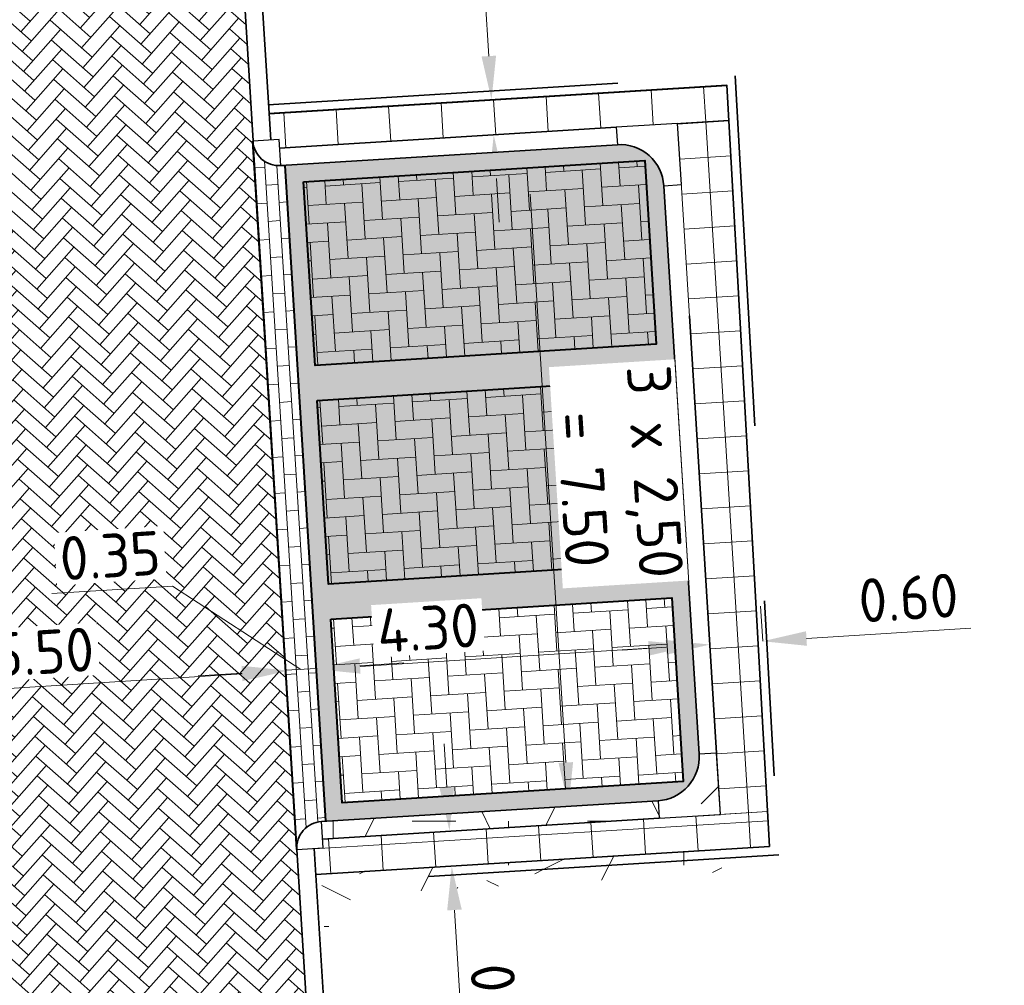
# Model space of a CAD drawing. Header units: metres. Extents: x 162305 to 163132, y 502542 to 502928.
# Tile 91 of 222: x 162467 to 162478, y 502721 to 502732. Entities that reach past the tile are written whole.
import ezdxf

# ---------------------------------------------------------------- set-up
doc = ezdxf.new("R2010")
doc.units = ezdxf.units.M
doc.linetypes.add('VH-OPSLUITBAND-SO', pattern=[10, 4, -2, 2, -2])
doc.linetypes.add('VH-TROTTOIRBAND-SO', pattern=[15, 5, -2, 2, -2, 2, -2])
for name, color, linetype, lineweight in [('N-BH-VH-MATERIAALGRENS-G', 7, 'Continuous', 40), ('N-WE-GR-GRAS-A-200', 62, 'Continuous', 18), ('N-WE-VH-KANTOPSLUITING_VOORKANTBAND-G', 50, 'Continuous', 35), ('N-WE-VH-OPENVERHARDING_BETONSTRAATSTEEN-A', 92, 'Continuous', 18), ('N-WE-VH-OPENVERHARDING_TEGEL-A', 92, 'Continuous', 18), ('NW-HOEKELEMENT PARKEERPLAATS', 2, 'Continuous', 30), ('X-XX-AL-M', 7, 'Continuous', 18)]:
    doc.layers.add(name, color=color, linetype=linetype, lineweight=lineweight)
for name, color, linetype, lineweight, true_color in [('N-BH-VH-VERHARDING_BETONSTRAATSTEEN-Matje', 253, 'Continuous', 13, 0x828282), ('N-BH-VH-VERHARDING_TEGEL-A', 253, 'Continuous', 13, 0x828282), ('N-WE-VH-GOOT_BSS-G', 5, 'Continuous', 35, 0x0000ff), ('N-WE-VH-KANTOPSLUITING_OPSLUITBAND_100X200-G', 150, 'VH-OPSLUITBAND-SO', 35, 0x007fff), ('N-WE-VH-KANTOPSLUITING_TROTTOIRBAND_180X200-G', 6, 'VH-TROTTOIRBAND-SO', 35, 0xff00ff), ('N01-WE-VH-OPENVERHARDING_BETONSTRAATSTEEN-A', 32, 'Continuous', 18, 0xbd5e00)]:
    doc.layers.add(name, color=color, linetype=linetype, lineweight=lineweight, true_color=true_color)
doc.layers.add('X-XX-AL-HULPLIJN 01-G', color=1, linetype='Continuous', lineweight=18, true_color=0xff0000, plot=False)
doc.styles.add('NLCS-ISO-M200-T25', font='NLCS-ISO.ttf', dxfattribs={"height": 0.5})
doc.dimstyles.new('NLCS-M200-T25-PIJL_L2_H2', dxfattribs={"dimscale": 0.2, "dimtxt": 2.5, "dimasz": 2.5, "dimexe": 2, "dimexo": 2, "dimgap": 0.7, "dimtad": 1, "dimzin": 0, "dimdsep": 46, "dimtxsty": 'NLCS-ISO-M200-T25', "dimcen": 0, "dimdle": 2, "dimclrd": 256, "dimclre": 256, "dimclrt": 256, "dimazin": 0, "dimtfac": 1, "dimtdec": 3, "dimtofl": 0, "dimtmove": 0, "dimatfit": 3, "dimfxl": 2, "dimfxlon": 1, "dimtfillclr": 256, "dimtolj": 1, "dimtzin": 0, "dimlwd": -1, "dimlwe": -1, "dimarcsym": 0})
pattern_1 = [(93.54079761, (0, 0), (-0.5988546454, -0.03705554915), []), (183.540797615, (0, 0), (0.02470369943, -0.39923643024), [])]
pattern_2 = [(0, (0, 0), (2, 2), [0.5, -1.5]), (0, (1.1, 1.2), (2, 2), [0.5, -1.5]), (90, (0.2, 0.7), (-2, 2), [0.5, -1.5]), (90, (1, 1.4), (-2, 2), [0.5, -1.5]), (45, (0.4, 1.4), (0, 2), [0.5, -2.328427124]), (135, (1.1, 0), (-2, 0), [0.5, -2.328427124]), (26.5650512, (0.5, 0.6), (2, 8e-10), [0.5, -3.972135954]), (26.5650512, (1.4, 1.6), (2, 8e-10), [0.5, -3.972135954]), (63.43494882, (1.4, 0), (1e-10, 2), [0.5, -3.972135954]), (63.43494882, (0.5, 0.9), (1e-10, 2), [0.5, -3.972135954]), (63.43494882, (1.2, 0.4), (1e-10, 2), [0.5, -3.972135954]), (116.5650512, (0, 1.1), (-8e-10, 2), [0.5, -3.972135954]), (153.43494882, (0.4, 0.3), (-2, 1e-10), [0.5, -3.972135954])]

# ---------------------------------------------------------------- blocks, each defined once
blk = doc.blocks.new('*D261')
at = {"layer": 'Defpoints', "color": 0, "transparency": 16777216}
for p in [(162472.211, 502730.844), (162472.531, 502723.35), (162472.887, 502723.372)]:
    blk.add_point(p, dxfattribs=at)
at = {"layer": 'X-XX-AL-M', "transparency": 16777216}
for p, q in [((162472.419, 502730.857), (162472.818, 502730.882)), ((162472.45, 502730.358), (162472.856, 502723.871)), ((162472.887, 502723.372), (162473.287, 502723.397))]:
    blk.add_line(p, q, dxfattribs=at)
for points in [[(162472.533, 502730.364), (162472.367, 502730.353), (162472.419, 502730.857)], [(162472.939, 502723.876), (162472.773, 502723.866), (162472.887, 502723.372)]]:
    blk.add_solid(points, dxfattribs=at)
at = {"layer": 'X-XX-AL-M', "transparency": 16777216, "insert": (162473.458, 502727.165), "char_height": 0.5, "attachment_point": 5, "rotation": 273.5814, "style": 'NLCS-ISO-M200-T25', "bg_fill": 3, "box_fill_scale": 1.1, "bg_fill_color": 256, "bg_fill_true_color": 13158600, "bg_fill_transparency": 0}
blk.add_mtext('\\A1;3 x 2,50\\P = 7.50', dxfattribs=at)
blk = doc.blocks.new('*D262')
at = {"layer": 'Defpoints', "color": 0, "transparency": 16777216}
for p in [(162472.008, 502731.433), (162472.009, 502731.433), (162472.135, 502731.04)]:
    blk.add_point(p, dxfattribs=at)
at = {"layer": 'X-XX-AL-M', "transparency": 16777216}
for p, q in [((162471.977, 502731.932), (162471.856, 502733.858)), ((162472.008, 502731.433), (162471.609, 502731.408)), ((162472.033, 502731.034), (162471.634, 502731.009)), ((162472.064, 502730.535), (162472.095, 502730.036))]:
    blk.add_line(p, q, dxfattribs=at)
for points in [[(162472.06, 502731.937), (162471.894, 502731.927), (162472.008, 502731.433)], [(162472.147, 502730.54), (162471.981, 502730.529), (162472.033, 502731.034)]]:
    blk.add_solid(points, dxfattribs=at)
at = {"layer": 'X-XX-AL-M', "transparency": 16777216, "insert": (162472.29, 502733.169), "char_height": 0.5, "attachment_point": 5, "rotation": 273.5814, "style": 'NLCS-ISO-M200-T25', "bg_fill": 3, "box_fill_scale": 1.1, "bg_fill_color": 256, "bg_fill_true_color": 13158600, "bg_fill_transparency": 0}
blk.add_mtext('\\A1;0.40', dxfattribs=at)
blk = doc.blocks.new('*D263')
at = {"layer": 'Defpoints', "color": 0, "transparency": 16777216}
for p in [(162472.591, 502723.153), (162472.63, 502722.755), (162471.554, 502722.687)]:
    blk.add_point(p, dxfattribs=at)
at = {"layer": 'X-XX-AL-M', "transparency": 16777216}
for p, q in [((162471.498, 502723.586), (162471.466, 502724.085)), ((162471.928, 502723.112), (162471.13, 502723.062)), ((162471.953, 502722.712), (162471.155, 502722.662)), ((162471.585, 502722.188), (162471.706, 502720.262))]:
    blk.add_line(p, q, dxfattribs=at)
for points in [[(162471.581, 502723.591), (162471.415, 502723.58), (162471.529, 502723.087)], [(162471.668, 502722.194), (162471.502, 502722.183), (162471.554, 502722.687)]]:
    blk.add_solid(points, dxfattribs=at)
at = {"layer": 'X-XX-AL-M', "transparency": 16777216, "insert": (162472.05, 502721), "char_height": 0.5, "attachment_point": 5, "rotation": 273.5814, "style": 'NLCS-ISO-M200-T25', "bg_fill": 3, "box_fill_scale": 1.1, "bg_fill_color": 256, "bg_fill_true_color": 13158600, "bg_fill_transparency": 0}
blk.add_mtext('\\A1;0.40', dxfattribs=at)
blk = doc.blocks.new('*D284')
at = {"layer": 'Defpoints', "color": 0, "transparency": 16777216}
for p in [(162464.111, 502725.528), (162469.633, 502725.336), (162464.171, 502724.57)]:
    blk.add_point(p, dxfattribs=at)
at = {"layer": 'X-XX-AL-M', "transparency": 16777216}
for p, q in [((162464.146, 502724.969), (162464.196, 502724.17)), ((162469.658, 502724.937), (162469.685, 502724.514)), ((162469.161, 502724.882), (162464.67, 502724.601))]:
    blk.add_line(p, q, dxfattribs=at)
for points in [[(162469.155, 502724.965), (162469.166, 502724.799), (162469.66, 502724.913)], [(162464.664, 502724.684), (162464.675, 502724.518), (162464.171, 502724.57)]]:
    blk.add_solid(points, dxfattribs=at)
at = {"layer": 'X-XX-AL-M', "transparency": 16777216, "insert": (162466.891, 502725.131), "char_height": 0.5, "attachment_point": 5, "rotation": 3.5814, "style": 'NLCS-ISO-M200-T25', "bg_fill": 3, "box_fill_scale": 1.1, "bg_fill_color": 256, "bg_fill_true_color": 13158600, "bg_fill_transparency": 0}
blk.add_mtext('\\A1;5.50', dxfattribs=at)
blk = doc.blocks.new('*D285')
at = {"layer": 'Defpoints', "color": 0, "transparency": 16777216}
for p in [(162470.008, 502724.945), (162469.665, 502724.817), (162470.014, 502724.848)]:
    blk.add_point(p, dxfattribs=at)
at = {"layer": 'X-XX-AL-M', "transparency": 16777216}
for p, q in [((162468.369, 502725.885), (162466.991, 502725.799)), ((162469.833, 502724.934), (162468.369, 502725.885)), ((162470.008, 502724.945), (162469.983, 502725.344)), ((162469.659, 502724.923), (162469.634, 502725.322)), ((162470.507, 502724.976), (162471.006, 502725.007)), ((162469.16, 502724.892), (162468.661, 502724.86)), ((162469.659, 502724.923), (162470.008, 502724.945))]:
    blk.add_line(p, q, dxfattribs=at)
for points in [[(162470.502, 502725.059), (162470.512, 502724.893), (162470.008, 502724.945)], [(162469.155, 502724.975), (162469.165, 502724.808), (162469.659, 502724.923)]]:
    blk.add_solid(points, dxfattribs=at)
at = {"layer": 'X-XX-AL-M', "transparency": 16777216, "insert": (162467.656, 502726.231), "char_height": 0.5, "attachment_point": 5, "rotation": 3.5814, "style": 'NLCS-ISO-M200-T25', "bg_fill": 3, "box_fill_scale": 1.1, "bg_fill_color": 256, "bg_fill_true_color": 13158600, "bg_fill_transparency": 0}
blk.add_mtext('\\A1;0.35', dxfattribs=at)
blk = doc.blocks.new('*D286')
at = {"layer": 'Defpoints', "color": 0, "transparency": 16777216}
for p in [(162474.3, 502725.205), (162474.314, 502724.99), (162470.013, 502724.875)]:
    blk.add_point(p, dxfattribs=at)
at = {"layer": 'X-XX-AL-M', "transparency": 16777216}
for p, q in [((162474.3, 502725.205), (162474.275, 502725.604)), ((162470.009, 502724.937), (162469.984, 502725.336)), ((162470.508, 502724.968), (162473.801, 502725.174))]:
    blk.add_line(p, q, dxfattribs=at)
for points in [[(162473.796, 502725.257), (162473.806, 502725.091), (162474.3, 502725.205)], [(162470.502, 502725.051), (162470.513, 502724.885), (162470.009, 502724.937)]]:
    blk.add_solid(points, dxfattribs=at)
at = {"layer": 'X-XX-AL-M', "transparency": 16777216, "insert": (162471.282, 502725.407), "char_height": 0.5, "attachment_point": 5, "rotation": 3.5814, "style": 'NLCS-ISO-M200-T25', "bg_fill": 3, "box_fill_scale": 1.1, "bg_fill_color": 256, "bg_fill_true_color": 13158600, "bg_fill_transparency": 0}
blk.add_mtext('\\A1;4.30', dxfattribs=at)
blk = doc.blocks.new('*D183')
at = {"layer": 'Defpoints', "color": 0, "transparency": 16777216}
for p in [(162475.103, 502725.255), (162475.108, 502725.177), (162474.509, 502725.071)]:
    blk.add_point(p, dxfattribs=at)
at = {"layer": 'X-XX-AL-M', "transparency": 16777216}
for p, q in [((162474.5, 502725.217), (162474.475, 502725.616)), ((162475.103, 502725.255), (162475.078, 502725.654)), ((162475.602, 502725.286), (162477.478, 502725.403)), ((162474.001, 502725.186), (162473.502, 502725.154))]:
    blk.add_line(p, q, dxfattribs=at)
for points in [[(162475.597, 502725.369), (162475.607, 502725.203), (162475.103, 502725.255)], [(162473.996, 502725.269), (162474.006, 502725.102), (162474.5, 502725.217)]]:
    blk.add_solid(points, dxfattribs=at)
at = {"layer": 'X-XX-AL-M', "transparency": 16777216, "insert": (162476.765, 502725.749), "char_height": 0.5, "attachment_point": 5, "rotation": 3.5814, "style": 'NLCS-ISO-M200-T25', "bg_fill": 3, "box_fill_scale": 1.1, "bg_fill_color": 256, "bg_fill_true_color": 13158600, "bg_fill_transparency": 0}
blk.add_mtext('\\A1;0.60', dxfattribs=at)

msp = doc.modelspace()

# ---------------------------------------------------------------- hatches: boundary and pattern name
at = {"layer": 'N-WE-GR-GRAS-A-200'}
h = msp.add_hatch(dxfattribs=at)
h.set_pattern_fill('AGR-GRAS_02-SO', color=256, scale=0.2, style=0, pattern_type=2)
h.set_pattern_definition(pattern_2)
h.paths.add_polyline_path([(162421.517, 502819.726), (162435.034, 502820.576), (162435.169, 502820.432), (162435.343, 502820.275), (162435.553, 502820.121), (162435.897, 502819.944), (162436.228, 502819.841), (162436.649, 502819.789), (162442.014, 502820.095), (162442.181, 502820.21), (162442.325, 502817.953), (162445.008, 502818.123), (162446.244, 502817.251), (162443.192, 502817.061), (162443.511, 502811.925), (162442.505, 502811.858), (162442.17, 502817.226), (162424.634, 502816.13), (162424.643, 502815.982), (162424.967, 502810.771), (162422.081, 502810.59)])
edge = h.paths.add_edge_path(flags=16)
edge.add_ellipse((162362.043, 502852.57), major_axis=(-0.0024, 0.0374), ratio=0.999228, start_angle=0, end_angle=360, ccw=False)
edge = h.paths.add_edge_path(flags=16)
edge.add_ellipse((162362.585, 502843.074), major_axis=(-0.0024, 0.0374), ratio=0.999228, start_angle=0, end_angle=360, ccw=False)
edge = h.paths.add_edge_path(flags=16)
edge.add_ellipse((162361.375, 502862.47), major_axis=(-0.0024, 0.0374), ratio=0.999228, start_angle=0, end_angle=360, ccw=False)
h.paths.add_polyline_path([(162362.219, 502859.55), (162362.319, 502859.557), (162363.515, 502840.078), (162363.415, 502840.072), (162363.443, 502839.623), (162363.543, 502839.629), (162363.629, 502838.217), (162362.822, 502838.159), (162362.786, 502838.484), (162362.788, 502838.484), (162362.758, 502838.774), (162362.163, 502845.491), (162360.898, 502866.676), (162361.878, 502866.739), (162362.291, 502860.006), (162362.191, 502860)])
h.paths.add_polyline_path([(162370.36, 502859.13), (162370.182, 502861.923), (162370.463, 502861.92), (162370.486, 502861.402), (162370.779, 502861.415), (162370.814, 502860.896), (162371.337, 502860.935), (162371.387, 502859.961), (162371.777, 502859.979), (162371.78, 502859.223)])
edge = h.paths.add_edge_path(flags=16)
edge.add_ellipse((162389.544, 502924.307), major_axis=(-0.0024, 0.0375), ratio=0.999228, start_angle=0, end_angle=360, ccw=False)
edge = h.paths.add_edge_path(flags=16)
edge.add_ellipse((162379.964, 502923.711), major_axis=(-0.0024, 0.0375), ratio=0.999228, start_angle=0, end_angle=360, ccw=False)
h.paths.add_polyline_path([(162371.042, 502923.041), (162371.029, 502923.547), (162371.022, 502923.655), (162398.112, 502925.305), (162398.145, 502924.764)])
edge = h.paths.add_edge_path(flags=16)
edge.add_ellipse((162472.361, 502871.473), major_axis=(-0.0024, 0.0375), ratio=0.999228, start_angle=0, end_angle=360, ccw=False)
edge = h.paths.add_edge_path(flags=16)
edge.add_ellipse((162472.286, 502872.403), major_axis=(-0.0024, 0.0375), ratio=0.999228, start_angle=0, end_angle=360, ccw=False)
edge = h.paths.add_edge_path(flags=16)
edge.add_ellipse((162481.311, 502872.974), major_axis=(-0.0024, 0.0375), ratio=0.999228, start_angle=0, end_angle=360, ccw=False)
edge = h.paths.add_edge_path(flags=16)
edge.add_ellipse((162481.4, 502872.078), major_axis=(-0.0024, 0.0375), ratio=0.999228, start_angle=0, end_angle=360, ccw=False)
edge = h.paths.add_edge_path(flags=16)
edge.add_ellipse((162491.481, 502873.637), major_axis=(-0.0024, 0.0375), ratio=0.999228, start_angle=0, end_angle=360, ccw=False)
edge = h.paths.add_edge_path()
edge.add_line((162491.614, 502871.718), (162490.496, 502871.657))
edge.add_line((162490.496, 502871.657), (162490.491, 502871.77))
edge.add_line((162490.491, 502871.77), (162478.157, 502870.992))
edge.add_line((162478.157, 502870.992), (162470.974, 502870.605))
edge.add_line((162470.974, 502870.605), (162470.856, 502872.5))
edge.add_line((162470.856, 502872.5), (162485.627, 502873.415))
edge.add_line((162485.627, 502873.415), (162493.227, 502873.874))
edge.add_line((162493.227, 502873.874), (162492.846, 502880.392))
edge.add_line((162492.846, 502880.392), (162493.987, 502880.465))
edge.add_line((162493.987, 502880.465), (162494.519, 502871.874))
edge.add_line((162494.519, 502871.874), (162491.646, 502871.719))
edge.add_ellipse((162491.628, 502871.752), major_axis=(-0.0024, 0.0375), ratio=0.999228, start_angle=204.2611, end_angle=514.6215)
h.paths.add_polyline_path([(162503.076, 502855.443), (162503.175, 502855.449), (162503.182, 502855.349), (162507.723, 502855.63), (162508.325, 502845.898), (162508.826, 502845.929), (162509.922, 502845.996), (162508.48, 502869.305), (162502.561, 502868.939), (162502.362, 502868.295), (162502.373, 502866.891)])
h.paths.add_polyline_path([(162538.734, 502870.453), (162538.737, 502870.459), (162538.743, 502870.478), (162538.747, 502870.497), (162538.75, 502870.516), (162538.751, 502870.535), (162538.75, 502870.553), (162538.747, 502870.572), (162538.743, 502870.591), (162538.737, 502870.611), (162538.729, 502870.629), (162538.722, 502870.641), (162538.703, 502870.938), (162537.951, 502870.89), (162537.968, 502870.619), (162537.965, 502870.611), (162537.958, 502870.591), (162537.954, 502870.572), (162537.952, 502870.553), (162537.951, 502870.535), (162537.952, 502870.516), (162537.954, 502870.497), (162537.958, 502870.478), (162537.965, 502870.459), (162537.973, 502870.44), (162537.98, 502870.426), (162537.999, 502870.138), (162538.751, 502870.186)], flags=16)
edge = h.paths.add_edge_path(flags=16)
edge.add_ellipse((162531.906, 502869.982), major_axis=(-0.25, 0), ratio=1, start_angle=-146.5113, end_angle=206.759, ccw=False)
edge.add_line((162532.115, 502870.12), (162532.13, 502870.095))
edge = h.paths.add_edge_path(flags=16)
edge.add_ellipse((162511.919, 502869.277), major_axis=(-0.0024, 0.0375), ratio=0.999228, start_angle=0, end_angle=360, ccw=False)
edge = h.paths.add_edge_path(flags=16)
edge.add_ellipse((162522.497, 502868.462), major_axis=(-0.0024, 0.0375), ratio=0.999228, start_angle=0, end_angle=360, ccw=False)
edge = h.paths.add_edge_path(flags=16)
edge.add_ellipse((162522.447, 502869.89), major_axis=(-0.0024, 0.0375), ratio=0.999228, start_angle=0, end_angle=360, ccw=False)
edge = h.paths.add_edge_path(flags=16)
edge.add_ellipse((162532.379, 502869.057), major_axis=(-0.0024, 0.0375), ratio=0.999228, start_angle=0, end_angle=360, ccw=False)
edge = h.paths.add_edge_path()
edge.add_line((162511.902, 502867.747), (162510.21, 502867.645))
edge.add_line((162510.21, 502867.645), (162510.109, 502869.306))
edge.add_line((162510.109, 502869.306), (162538.74, 502871.078))
edge.add_line((162538.74, 502871.078), (162538.844, 502869.377))
edge.add_line((162538.844, 502869.377), (162511.943, 502867.75))
edge.add_ellipse((162511.92, 502867.78), major_axis=(-0.0024, 0.0375), ratio=0.999228, start_angle=212.8954, end_angle=506.7392)
edge = h.paths.add_edge_path(flags=16)
edge.add_ellipse((162554.017, 502704.407), major_axis=(-0.25, 0), ratio=1, start_angle=-19.7806, end_angle=333.4897, ccw=False)
edge.add_line((162553.781, 502704.492), (162553.793, 502704.519))
edge = h.paths.add_edge_path()
edge.add_ellipse((162551.443, 502714.761), major_axis=(-0.579, 0), ratio=1, start_angle=88.3276, end_angle=98.4248)
edge.add_line((162551.528, 502714.188), (162556.303, 502714.513))
edge.add_line((162556.303, 502714.513), (162556.577, 502710.125))
edge.add_line((162556.577, 502710.125), (162556.776, 502710.137))
edge.add_line((162556.776, 502710.137), (162556.846, 502709.236))
edge.add_line((162556.846, 502709.236), (162552.732, 502708.974))
edge.add_line((162552.732, 502708.974), (162552.986, 502704.982))
edge.add_line((162552.986, 502704.982), (162557.154, 502705.248))
edge.add_line((162557.154, 502705.248), (162557.171, 502705.029))
edge.add_line((162557.171, 502705.029), (162577.095, 502706.273))
edge.add_line((162577.095, 502706.273), (162577.219, 502706.826))
edge.add_line((162577.219, 502706.826), (162577.305, 502705.378))
edge.add_line((162577.305, 502705.378), (162549.792, 502703.693))
edge.add_line((162549.792, 502703.693), (162549.16, 502713.814))
edge.add_line((162549.16, 502713.814), (162549.362, 502713.826))
edge.add_line((162549.362, 502713.826), (162549.356, 502713.926))
edge.add_line((162549.356, 502713.926), (162550.264, 502713.982))
edge.add_ellipse((162550.22, 502714.681), major_axis=(-0.7, 0), ratio=1, start_angle=93.5531, end_angle=128.9932)
edge.add_line((162550.661, 502714.137), (162551.426, 502714.182))
edge = h.paths.add_edge_path(flags=16)
edge.add_ellipse((162508.182, 502708.963), major_axis=(-0.0024, 0.0375), ratio=0.999228, start_angle=0, end_angle=360, ccw=False)
edge = h.paths.add_edge_path(flags=16)
edge.add_ellipse((162498.418, 502708.139), major_axis=(-0.0024, 0.0375), ratio=0.999228, start_angle=0, end_angle=360, ccw=False)
edge = h.paths.add_edge_path(flags=16)
edge.add_ellipse((162487.929, 502707.676), major_axis=(-0.0024, 0.0375), ratio=0.999228, start_angle=0, end_angle=360, ccw=False)
edge = h.paths.add_edge_path(flags=16)
edge.add_ellipse((162478.214, 502707.105), major_axis=(-0.0024, 0.0375), ratio=0.999228, start_angle=0, end_angle=360, ccw=False)
h.paths.add_polyline_path([(162476.685, 502707.087), (162505.879, 502708.912), (162539.79, 502710.978), (162539.851, 502709.987), (162476.746, 502706.099)])
edge = h.paths.add_edge_path(flags=16)
edge.add_ellipse((162395.834, 502721.362), major_axis=(-0.0024, 0.0374), ratio=0.999228, start_angle=0, end_angle=360, ccw=False)
edge = h.paths.add_edge_path(flags=16)
edge.add_ellipse((162396.47, 502711.185), major_axis=(-0.0024, 0.0374), ratio=0.999228, start_angle=0, end_angle=360, ccw=False)
edge = h.paths.add_edge_path()
edge.add_line((162395.383, 502731.715), (162396.765, 502708.907))
edge.add_line((162396.765, 502708.907), (162397.036, 502704.3))
edge.add_line((162397.036, 502704.3), (162396.295, 502704.256))
edge.add_line((162396.295, 502704.256), (162395.798, 502704.697))
edge.add_line((162395.798, 502704.697), (162394.018, 502733.935))
edge.add_line((162394.018, 502733.935), (162394.9, 502734.934))
edge.add_line((162394.9, 502734.934), (162395.187, 502734.952))
edge.add_line((162395.187, 502734.952), (162395.379, 502731.782))
edge.add_ellipse((162395.364, 502731.747), major_axis=(-0.0024, 0.0374), ratio=0.999228, start_angle=333.5251, end_angle=566.1217)
edge = h.paths.add_edge_path(flags=16)
edge.add_ellipse((162599.331, 502707.364), major_axis=(-0.0024, 0.0375), ratio=0.999228, start_angle=0, end_angle=360, ccw=False)
edge = h.paths.add_edge_path(flags=16)
edge.add_ellipse((162589.565, 502706.823), major_axis=(-0.0024, 0.0375), ratio=0.999228, start_angle=0, end_angle=360, ccw=False)
edge = h.paths.add_edge_path()
edge.add_ellipse((162583.961, 502706.24), major_axis=(-0.25, 0), ratio=1, start_angle=93.4892, end_angle=273.4892)
edge.add_line((162583.945, 502706.489), (162583.943, 502706.535))
edge.add_line((162583.943, 502706.535), (162608.977, 502708.062))
edge.add_line((162608.977, 502708.062), (162609.022, 502707.322))
edge.add_line((162609.022, 502707.322), (162583.988, 502705.788))
edge.add_line((162583.988, 502705.788), (162583.976, 502705.99))
edge = h.paths.add_edge_path(flags=16)
edge.add_ellipse((162616.144, 502666.519), major_axis=(-0.0024, 0.0374), ratio=0.999228, start_angle=0, end_angle=360, ccw=False)
edge = h.paths.add_edge_path(flags=16)
edge.add_ellipse((162615.418, 502676.401), major_axis=(-0.0024, 0.0374), ratio=0.999228, start_angle=0, end_angle=360, ccw=False)
edge = h.paths.add_edge_path()
edge.add_ellipse((162615.429, 502664.807), major_axis=(-0.25, 0), ratio=1, start_angle=33.4892, end_angle=333.4892)
edge.add_line((162615.205, 502664.919), (162615.153, 502664.945))
edge.add_line((162615.153, 502664.945), (162613.958, 502684.042))
edge.add_line((162613.958, 502684.042), (162615.141, 502684.116))
edge.add_line((162615.141, 502684.116), (162615.159, 502683.799))
edge.add_line((162615.159, 502683.799), (162616.307, 502665.548))
edge.add_line((162616.307, 502665.548), (162616.303, 502665.534))
edge.add_line((162616.303, 502665.534), (162616.301, 502665.515))
edge.add_line((162616.301, 502665.515), (162616.3, 502665.496))
edge.add_line((162616.3, 502665.496), (162616.301, 502665.477))
edge.add_line((162616.301, 502665.477), (162616.303, 502665.458))
edge.add_line((162616.303, 502665.458), (162616.308, 502665.439))
edge.add_line((162616.308, 502665.439), (162616.314, 502665.42))
edge.add_line((162616.314, 502665.42), (162616.315, 502665.418))
edge.add_line((162616.315, 502665.418), (162616.722, 502658.942))
edge.add_line((162616.722, 502658.942), (162615.533, 502658.854))
edge.add_line((162615.533, 502658.854), (162615.172, 502664.637))
edge.add_line((162615.172, 502664.637), (162615.22, 502664.669))
h.paths.add_polyline_path([(162613.807, 502655.383), (162613.598, 502658.712), (162613.638, 502658.715), (162613.934, 502653.992), (162582.144, 502652.018), (162582.063, 502653.317)])
h.paths.add_polyline_path([(162630.424, 502647.556), (162630.699, 502642.626), (162628.4, 502642.494), (162627.777, 502642.458), (162627.786, 502642.278), (162603.433, 502640.765), (162603.114, 502645.897), (162602.077, 502645.841), (162602.105, 502645.392), (162602.141, 502645.394), (162602.467, 502640.049), (162633.855, 502641.963), (162634.145, 502641.982), (162633.881, 502644.367), (162633.717, 502645), (162633.378, 502645.727), (162632.876, 502646.364), (162632.286, 502646.854), (162631.624, 502647.211)])
edge = h.paths.add_edge_path(flags=16)
edge.add_ellipse((162567.845, 502652.2), major_axis=(-0.0024, 0.0375), ratio=0.999228, start_angle=0, end_angle=360, ccw=False)
edge = h.paths.add_edge_path()
edge.add_line((162548.046, 502650.768), (162548.03, 502651.015))
edge.add_line((162548.03, 502651.015), (162549.486, 502651.109))
edge.add_line((162549.486, 502651.109), (162549.486, 502650.517))
edge.add_line((162549.486, 502650.517), (162550.286, 502650.517))
edge.add_line((162550.286, 502650.517), (162550.286, 502651.16))
edge.add_line((162550.286, 502651.16), (162558.56, 502651.693))
edge.add_ellipse((162558.587, 502651.719), major_axis=(-0.0024, 0.0375), ratio=0.999228, start_angle=129.7834, end_angle=230.2968)
edge.add_line((162558.617, 502651.697), (162573.877, 502652.68))
edge.add_line((162573.877, 502652.68), (162573.944, 502651.609))
edge.add_line((162573.944, 502651.609), (162548.093, 502650.004))
edge.add_line((162548.093, 502650.004), (162548.05, 502650.705))
edge.add_ellipse((162548.028, 502650.735), major_axis=(-0.0024, 0.0375), ratio=0.999228, start_angle=211.6727, end_angle=328.1784)
edge = h.paths.add_edge_path(flags=16)
edge.add_ellipse((162430.665, 502659.865), major_axis=(-0.0024, 0.0375), ratio=0.999228, start_angle=0, end_angle=360, ccw=False)
edge = h.paths.add_edge_path(flags=16)
edge.add_ellipse((162420.419, 502659.642), major_axis=(-0.0024, 0.0375), ratio=0.999228, start_angle=0, end_angle=360, ccw=False)
edge = h.paths.add_edge_path(flags=16)
edge.add_ellipse((162411.256, 502659.155), major_axis=(-0.0024, 0.0375), ratio=0.999228, start_angle=0, end_angle=360, ccw=False)
h.paths.add_polyline_path([(162435.507, 502661.043), (162435.323, 502659.857), (162409.633, 502658.262), (162409.562, 502659.421), (162417.311, 502659.909), (162417.311, 502659.564), (162418.111, 502659.564), (162418.111, 502659.962)])
edge = h.paths.add_edge_path()
edge.add_arc((162406.536, 502665.135), 0.25, 314.1361, 386.759)
edge.add_line((162406.759, 502665.248), (162406.744, 502665.273))
edge.add_arc((162406.536, 502665.135), 0.25, 33.4892, 53.1521)
edge.add_line((162406.686, 502665.335), (162405.617, 502682.119))
edge.add_line((162405.617, 502682.119), (162404.587, 502699.361))
edge.add_line((162404.587, 502699.361), (162405.114, 502699.394))
edge.add_line((162405.114, 502699.394), (162407.566, 502659.298))
edge.add_line((162407.566, 502659.298), (162407.073, 502659.267))
edge.add_line((162407.073, 502659.267), (162407.068, 502659.343))
edge.add_line((162407.068, 502659.343), (162407.062, 502659.43))
edge.add_line((162407.062, 502659.43), (162406.71, 502664.956))
h.paths.add_polyline_path([(162384.175, 502626.989), (162385.046, 502626.592), (162372.825, 502599.014), (162371.335, 502595.495), (162370.722, 502593.495), (162370.394, 502591.743), (162370.27, 502590.819), (162370.22, 502589.04), (162370.38, 502587.03), (162370.565, 502585.909), (162371.415, 502583.295), (162372.193, 502581.707), (162370.908, 502584.33), (162369.966, 502586.806), (162369.747, 502588.04), (162369.616, 502589.543), (162369.609, 502591.028), (162369.765, 502592.585), (162370.157, 502594.429), (162370.745, 502596.215), (162373.739, 502603.155), (162382.073, 502622.389), (162383.982, 502627.016)])
h.paths.add_polyline_path([(162633.546, 502600.513), (162633.828, 502595.971), (162634.923, 502596.039), (162635.361, 502596.088), (162635.807, 502596.254), (162636.127, 502596.481), (162636.395, 502596.782), (162636.609, 502597.185), (162636.68, 502597.521), (162636.692, 502597.852), (162636.458, 502601.632), (162636.458, 502601.69), (162604.902, 502599.753), (162604.852, 502599.75), (162605.149, 502595.651), (162605.325, 502595.091), (162605.529, 502594.771), (162606.031, 502594.327), (162606.489, 502594.101), (162606.98, 502594.014), (162607.398, 502594.03), (162607.379, 502594.329), (162607.479, 502594.335), (162607.197, 502598.877)])
h = msp.add_hatch(dxfattribs=at)
h.set_pattern_fill('AGR-GRAS_02-SO', color=256, scale=0.2, style=0, pattern_type=2)
h.set_pattern_definition(pattern_2)
h.paths.add_polyline_path([(162473.909, 502723.435, 0.414214), (162474.377, 502723.965), (162474.577, 502723.978), (162474.62, 502723.279), (162473.921, 502723.236)])
h = msp.add_hatch(dxfattribs=at)
h.set_pattern_fill('AGR-GRAS_02-SO', color=256, scale=0.2, style=0, pattern_type=2)
h.set_pattern_definition(pattern_2)
h.paths.add_polyline_path([(162470.066, 502723.197), (162473.909, 502723.435), (162473.921, 502723.236), (162470.079, 502722.997)], flags=0)
h = msp.add_hatch(dxfattribs=at)
h.set_pattern_fill('AGR-GRAS_02-SO', color=256, scale=0.2, style=0, pattern_type=2)
h.set_pattern_definition(pattern_2)
h.paths.add_polyline_path([(162474.807, 502722.89, -0.06455), (162474.754, 502722.786), (162470.068, 502722.496), (162470.062, 502722.595)])
h = msp.add_hatch(dxfattribs=at)
h.set_pattern_fill('AGR-GRAS_02-SO', color=256, scale=0.2, style=0, pattern_type=2)
h.set_pattern_definition(pattern_2)
h.paths.add_polyline_path([(162474.754, 502722.786, -0.250875), (162474.374, 502722.591), (162470.616, 502722.374, 0.370441), (162470.121, 502721.846), (162470.193, 502720.75, 0.014894), (162470.179, 502720.753), (162470.068, 502722.496)])
at = {"layer": 'N-WE-VH-OPENVERHARDING_BETONSTRAATSTEEN-A', "true_color": 0x333333}
h = msp.add_hatch(dxfattribs=at)
h.set_pattern_fill('AVH-BSS_DIKFORMAAT_HALFST', color=250, scale=2, angle=3.5925, pattern_type=2)
h.set_pattern_definition([(3.592491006, (0, 0), (0.40021590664, 0.2325343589), [0.138, -0.138]), (93.592491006, (0, 0), (-0.13772882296, -0.00864704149), [])])
h.paths.add_polyline_path([(162469.652, 502730.685), (162469.602, 502730.682, -0.414214), (162469.284, 502730.963), (162469.786, 502722.879, -0.414214), (162470.066, 502723.197), (162470.116, 502723.2)])
h = msp.add_hatch(dxfattribs=at)
h.set_pattern_fill('AVH-BSS_DIKFORMAAT_HALFST', color=250, scale=2, angle=184, pattern_type=2)
h.set_pattern_definition([(184, (0, 0), (-0.39855192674, -0.23537493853), [0.138, -0.138]), (274, (0, 0), (0.137663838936, 0.009626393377), [])])
h.paths.add_polyline_path([(162459.606, 502723.048, 0.414214), (162460.136, 502722.58), (162463.928, 502722.816), (162463.463, 502730.301), (162459.671, 502730.066, 0.414214), (162459.203, 502729.536)])
h.paths.add_polyline_path([(162463.586, 502725.099), (162463.716, 502723.003), (162459.824, 502722.761), (162459.694, 502724.857)], flags=16)
h.paths.add_polyline_path([(162470.116, 502723.2), (162473.909, 502723.435, 0.414214), (162474.377, 502723.965), (162473.974, 502730.453, 0.414214), (162473.444, 502730.921), (162469.652, 502730.685)])
h.paths.add_polyline_path([(162470.304, 502723.412), (162470.173, 502725.508), (162474.066, 502725.75), (162474.196, 502723.654)], flags=16)
h.paths.add_polyline_path([(162470.917, 502710.358), (162474.71, 502710.594, 0.414214), (162475.178, 502711.124), (162474.775, 502717.611, 0.414214), (162474.245, 502718.079), (162470.452, 502717.844)])
h.paths.add_polyline_path([(162470.974, 502712.666), (162474.867, 502712.908), (162474.997, 502710.812), (162471.104, 502710.57)], flags=16)
h.paths.add_polyline_path([(162464.264, 502717.459), (162460.471, 502717.224, 0.414214), (162460.003, 502716.694), (162460.406, 502710.206, 0.414214), (162460.936, 502709.738), (162464.729, 502709.974)])
h.paths.add_polyline_path([(162460.494, 502712.015), (162464.387, 502712.257), (162464.517, 502710.161), (162460.624, 502709.919)], flags=16)
at = {"layer": 'N-WE-VH-OPENVERHARDING_BETONSTRAATSTEEN-A', "true_color": 0xffffff}
h = msp.add_hatch(dxfattribs=at)
h.set_pattern_fill('AVH-BSS_KEIFORMAAT_ELLEBOOG', scale=2, angle=3.5672, pattern_type=2)
h.set_pattern_definition([(3.56715, (162577.56701, 502836.0389), (0.1965273, 0.222659), [0.63, -0.21]), (273.56715, (162577.54088, 502836.45809), (0.19652729, 0.222659), [0.63, -0.21])])
h.paths.add_polyline_path([(162470.173, 502725.508), (162474.066, 502725.75), (162474.196, 502723.654), (162470.304, 502723.412)])
h.paths.add_polyline_path([(162470.019, 502728.003), (162473.911, 502728.245), (162474.041, 502726.149), (162470.149, 502725.907)])
h.paths.add_polyline_path([(162469.864, 502730.498), (162473.756, 502730.74), (162473.886, 502728.644), (162469.994, 502728.402)])
at = {"layer": 'N-WE-VH-OPENVERHARDING_TEGEL-A', "true_color": 0x333333}
h = msp.add_hatch(dxfattribs=at)
h.set_pattern_fill('AVH-TEGEL_400X600_BLOK', color=250, angle=93.5408, pattern_type=2)
h.set_pattern_definition(pattern_1)
h.paths.add_polyline_path([(162474.695, 502731.6), (162474.717, 502731.2), (162469.589, 502730.882), (162469.583, 502730.982), (162469.489, 502730.976), (162469.47, 502731.275)])
h = msp.add_hatch(dxfattribs=at)
h.set_pattern_fill('AVH-TEGEL_400X600_BLOK', color=250, angle=93.5408, pattern_type=2)
h.set_pattern_definition(pattern_1)
h.paths.add_polyline_path([(162475.158, 502723.313), (162474.62, 502723.279), (162474.131, 502731.164), (162474.717, 502731.2)])
h = msp.add_hatch(dxfattribs=at)
h.set_pattern_fill('AVH-TEGEL_400X600_BLOK', color=250, angle=93.5408, pattern_type=2)
h.set_pattern_definition(pattern_1)
h.paths.add_polyline_path([(162475.18, 502722.913), (162470.004, 502722.592), (162469.985, 502722.891), (162470.085, 502722.897), (162470.079, 502722.997), (162475.158, 502723.313)])
at = {"layer": 'N01-WE-VH-OPENVERHARDING_BETONSTRAATSTEEN-A'}
h = msp.add_hatch(dxfattribs=at)
h.set_pattern_fill('AVH-BSS_LINGEFORMAAT_KEPER', color=256, scale=2, angle=3.5408, pattern_type=2)
h.set_pattern_definition([(48.5408, (162379.96123, 502825.00982), (-0.01397452, 0.22584223), [0.64, -0.32]), (138.5408, (162380.06716, 502825.12972), (0.01397452, -0.22584223), [0.64, -0.32])])
edge = h.paths.add_edge_path()
edge.add_line((162463.628, 502733.295), (162469.124, 502733.64))
edge.add_line((162469.124, 502733.64), (162470.617, 502709.538))
edge.add_arc((162470.118, 502709.507), 0.5, -86.4389, 3.5451, ccw=False)
edge.add_line((162470.149, 502709.008), (162465.658, 502708.729))
edge.add_arc((162465.627, 502709.228), 0.5, 183.5531, 273.5531, ccw=False)
edge.add_line((162465.128, 502709.197), (162463.628, 502733.295))

# ---------------------------------------------------------------- linework, layer by layer
at = {"layer": 'N-BH-VH-MATERIAALGRENS-G'}
for p, q in [((162469.786, 502722.879), (162469.284, 502730.963)), ((162470.116, 502723.2), (162469.652, 502730.685))]:
    msp.add_line(p, q, dxfattribs=at)
at = {"layer": 'N-BH-VH-MATERIAALGRENS-G', "flags": 128}
for points in [[(162469.864, 502730.498), (162473.756, 502730.74), (162473.886, 502728.644), (162469.994, 502728.402), (162469.864, 502730.498)], [(162470.019, 502728.003), (162473.911, 502728.245), (162474.041, 502726.149), (162470.149, 502725.907), (162470.019, 502728.003)], [(162470.173, 502725.508), (162474.066, 502725.75), (162474.196, 502723.654), (162470.304, 502723.412), (162470.173, 502725.508)]]:
    msp.add_lwpolyline(points, dxfattribs=at)
at = {"layer": 'N-BH-VH-VERHARDING_BETONSTRAATSTEEN-Matje', "flags": 128}
for points in [[(162469.864, 502730.498), (162473.756, 502730.74), (162473.886, 502728.644), (162469.994, 502728.402), (162469.864, 502730.498)], [(162470.019, 502728.003), (162473.911, 502728.245), (162474.041, 502726.149), (162470.149, 502725.907), (162470.019, 502728.003)], [(162470.173, 502725.508), (162474.066, 502725.75), (162474.196, 502723.654), (162470.304, 502723.412), (162470.173, 502725.508)]]:
    msp.add_lwpolyline(points, dxfattribs=at)
at = {"layer": 'N-BH-VH-VERHARDING_TEGEL-A'}
for p, q in [((162474.131, 502731.164), (162474.717, 502731.2)), ((162474.62, 502723.279), (162475.158, 502723.313))]:
    msp.add_line(p, q, dxfattribs=at)
at = {"layer": 'N-BH-VH-VERHARDING_TEGEL-A', "flags": 128}
for points in [[(162474.695, 502731.6), (162474.717, 502731.2), (162469.589, 502730.882), (162469.583, 502730.982), (162469.489, 502730.976), (162469.47, 502731.275), (162474.695, 502731.6)], [(162475.158, 502723.313), (162474.62, 502723.279), (162474.131, 502731.164), (162474.717, 502731.2), (162475.158, 502723.313)], [(162475.18, 502722.913), (162470.004, 502722.592), (162469.985, 502722.891), (162470.085, 502722.897), (162470.079, 502722.997), (162475.158, 502723.313), (162475.18, 502722.913)]]:
    msp.add_lwpolyline(points, dxfattribs=at)
at = {"layer": 'N-WE-VH-GOOT_BSS-G'}
msp.add_line((162470.116, 502723.2), (162469.652, 502730.685), dxfattribs=at)
at = {"layer": 'N-WE-VH-KANTOPSLUITING_OPSLUITBAND_100X200-G'}
msp.add_lwpolyline([(162469.458, 502731.375), (162474.789, 502731.706), (162475.285, 502722.819), (162470.01, 502722.492)], dxfattribs=at)
at = {"layer": 'N-WE-VH-KANTOPSLUITING_TROTTOIRBAND_180X200-G'}
for p, q in [((162469.489, 502730.976), (162469.235, 502735.062)), ((162473.432, 502731.121), (162469.589, 502730.882)), ((162474.577, 502723.978), (162474.174, 502730.465)), ((162473.921, 502723.236), (162470.079, 502722.997)), ((162469.985, 502722.891), (162470.284, 502718.134))]:
    msp.add_line(p, q, dxfattribs=at)
at = {"layer": 'N-WE-VH-KANTOPSLUITING_VOORKANTBAND-G'}
for points in [[(162469.289, 502730.964), (162469.036, 502735.05, -0.414142), (162472.779, 502739.29), (162473.471, 502739.333)], [(162470.586, 502710.037, -0.414214), (162470.867, 502710.355), (162474.71, 502710.594, 0.414214), (162475.178, 502711.124), (162474.775, 502717.611, 0.414214), (162474.245, 502718.079), (162470.402, 502717.841, -0.414214), (162470.084, 502718.121), (162469.786, 502722.879, -0.414214), (162470.066, 502723.197), (162473.909, 502723.435, 0.414214), (162474.377, 502723.965), (162473.974, 502730.453, 0.414214), (162473.444, 502730.921), (162469.602, 502730.682, -0.414214), (162469.284, 502730.963)]]:
    msp.add_lwpolyline(points, format="xyb", dxfattribs=at)
msp.add_lwpolyline([(162469.465, 502731.275), (162474.695, 502731.6), (162475.18, 502722.913), (162470.004, 502722.592)], dxfattribs=at)
at = {"layer": 'NW-HOEKELEMENT PARKEERPLAATS', "flags": 128}
for points in [[(162473.974, 502730.453), (162474.174, 502730.465), (162474.131, 502731.164), (162473.432, 502731.121), (162473.444, 502730.921)], [(162469.602, 502730.682), (162469.583, 502730.982), (162469.284, 502730.963)], [(162473.909, 502723.435), (162473.921, 502723.236), (162474.62, 502723.279), (162474.577, 502723.978), (162474.377, 502723.965)], [(162469.786, 502722.879), (162470.085, 502722.897), (162470.066, 502723.197)]]:
    msp.add_lwpolyline(points, dxfattribs=at)
at = {"layer": 'X-XX-AL-HULPLIJN 01-G', "flags": 128}
msp.add_lwpolyline([(162463.628, 502733.295), (162469.124, 502733.64), (162470.617, 502709.538, -0.414132), (162470.149, 502709.008), (162465.658, 502708.729, -0.414214), (162465.128, 502709.197)], format="xyb", close=True, dxfattribs=at)

# ---------------------------------------------------------------- next in the draw order: dimensions: what is measured, and where the dimension line sits
at = {"layer": 'X-XX-AL-M'}
dim = msp.add_linear_dim(base=(162472.887, 502723.372), p1=(162472.211, 502730.844), p2=(162472.531, 502723.35), angle=93.5814, text='3 x 2,50\\P = <>', dimstyle='NLCS-M200-T25-PIJL_L2_H2', override={"dimtfill": 1}, dxfattribs=at)
dim.commit()
dim.dimension.update_dxf_attribs({"geometry": '*D261', "text_midpoint": (162473.458, 502727.165)})
dim = msp.add_linear_dim(base=(162464.171, 502724.57), p1=(162469.633, 502725.336), p2=(162464.111, 502725.528), angle=3.5814, dimstyle='NLCS-M200-T25-PIJL_L2_H2', override={"dimtfill": 1}, dxfattribs=at)
dim.commit()
dim.dimension.update_dxf_attribs({"geometry": '*D284', "text_midpoint": (162466.891, 502725.131)})

# ---------------------------------------------------------------- next in the draw order: dimensions: what is measured, and where the dimension line sits
for base, p1, p2, angle, override, picture, middle in [((162472.008, 502731.433), (162472.135, 502731.04), (162472.009, 502731.433), 93.5814, {"dimtfill": 1}, '*D262', (162471.901, 502733.145)), ((162470.008, 502724.945), (162469.665, 502724.817), (162470.014, 502724.848), 3.5814, {"dimtmove": 1, "dimtfill": 1}, '*D285', (162468.229, 502725.876)), ((162471.554, 502722.687), (162472.591, 502723.153), (162472.63, 502722.755), 273.5814, {"dimtfill": 1}, '*D263', (162471.661, 502720.976))]:
    dim = msp.add_linear_dim(base=base, p1=p1, p2=p2, angle=angle, dimstyle='NLCS-M200-T25-PIJL_L2_H2', override=override, dxfattribs=at)
    dim.commit()
    dim.dimension.update_dxf_attribs({"geometry": picture, "text_midpoint": middle, "dimtype": 160})

# ---------------------------------------------------------------- next in the draw order: dimensions: what is measured, and where the dimension line sits
dim = msp.add_linear_dim(base=(162474.3, 502725.205), p1=(162470.013, 502724.875), p2=(162474.314, 502724.99), angle=3.5814, dimstyle='NLCS-M200-T25-PIJL_L2_H2', override={"dimtfill": 1}, dxfattribs=at)
dim.commit()
dim.dimension.update_dxf_attribs({"geometry": '*D286', "text_midpoint": (162471.306, 502725.018), "dimtype": 160})

# ---------------------------------------------------------------- next in the draw order: dimensions: what is measured, and where the dimension line sits
dim = msp.add_linear_dim(base=(162475.103, 502725.255), p1=(162474.509, 502725.071), p2=(162475.108, 502725.177), angle=3.5814, dimstyle='NLCS-M200-T25-PIJL_L2_H2', override={"dimtfill": 1}, dxfattribs=at)
dim.commit()
dim.dimension.update_dxf_attribs({"geometry": '*D183', "text_midpoint": (162476.79, 502725.36), "dimtype": 160})

doc.saveas('drawing.dxf')
